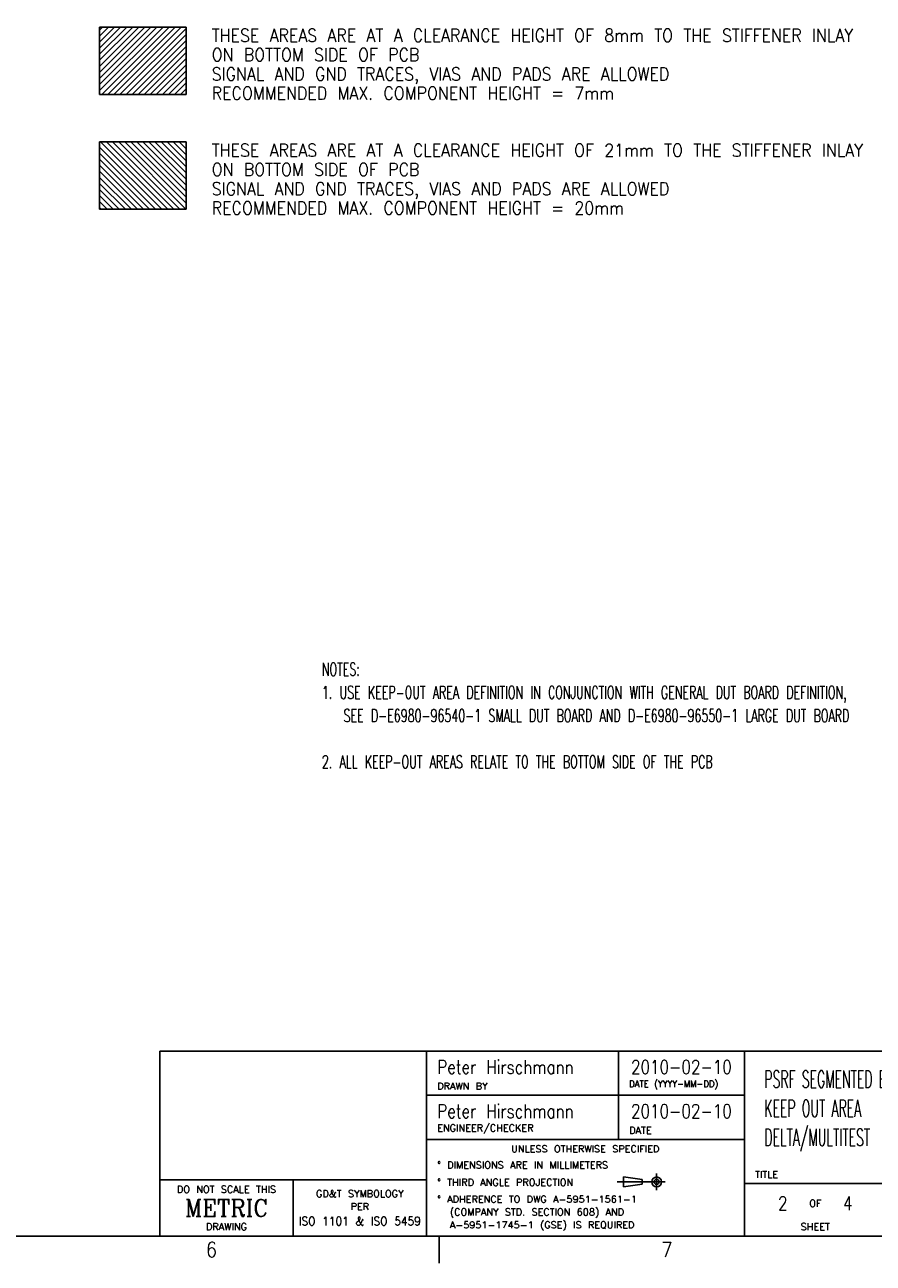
# Model space of a CAD drawing. Header units: inches. Extents: x 0 to 841, y 0 to 594.
# Tile 11 of 13: x 536 to 735, y 0 to 289. Entities that reach past the tile are written whole.
import ezdxf

# ---------------------------------------------------------------- set-up
doc = ezdxf.new("R2010")
doc.units = ezdxf.units.IN
doc.linetypes.add('DOT_CENTER', pattern=[14, 12, -1, 0, -1])
doc.layers.add('1', color=7, linetype='Continuous')
doc.styles.add('CONVERTER_12', font='txt.shx', dxfattribs={"width": 0.63})
doc.styles.add('CONVERTER_15', font='txt.shx', dxfattribs={"width": 0.9})
doc.styles.add('CONVERTER_17', font='txt.shx', dxfattribs={"width": 0.81})
doc.styles.add('CONVERTER_19', font='txt.shx', dxfattribs={"width": 1.035})
doc.styles.add('CONVERTER_20', font='complex.shx', dxfattribs={"width": 0.95})
doc.styles.add('CONVERTER_21', font='complex.shx', dxfattribs={"width": 0.532})

# ---------------------------------------------------------------- blocks, each defined once
blk = doc.blocks.new('front1__3', base_point=(418.97, 352.62))
at = {"layer": '1', "linetype": 'Continuous'}
h = blk.add_hatch(dxfattribs=at)
h.set_pattern_fill('_USER', color=1, angle=45, pattern_type=0)
h.set_pattern_definition([(45, (0, 0), (-0.7071068, 0.7071068), [])])
h.paths.add_polyline_path([(574.09, 272.99), (553.9, 272.99), (553.9, 288.7), (574.09, 288.7)])
h = blk.add_hatch(dxfattribs=at)
h.set_pattern_fill('_USER', color=1, angle=-45, pattern_type=0)
h.set_pattern_definition([(-45, (0, 0), (0.7071068, 0.7071068), [])])
h.paths.add_polyline_path([(574.09, 246.18), (553.9, 246.18), (553.9, 261.88), (574.09, 261.88)])
at = {"layer": '1', "color": 7, "linetype": 'Continuous'}
for p, q in [((553.9, 272.99), (553.9, 288.7)), ((553.9, 288.7), (574.09, 288.7)), ((574.09, 288.7), (574.09, 272.99)), ((574.09, 272.99), (553.9, 272.99)), ((553.9, 261.88), (574.09, 261.88)), ((553.9, 246.18), (553.9, 261.88)), ((574.09, 261.88), (574.09, 246.18)), ((574.09, 246.18), (553.9, 246.18))]:
    blk.add_line(p, q, dxfattribs=at)
at = {"layer": '1', "color": 1, "char_height": 3, "attachment_point": 7, "line_spacing_factor": 0.90036, "style": 'CONVERTER_15'}
for s, insert in [('THESE AREAS ARE AT A CLEARANCE HEIGHT OF 8mm TO THE STIFFENER INLAY\\PON BOTTOM SIDE OF PCB\\PSIGNAL AND GND TRACES, VIAS AND PADS ARE ALLOWED\\PRECOMMENDED MAX. COMPONENT HEIGHT = 7mm', (580.09, 271.77)), ('THESE AREAS ARE AT A CLEARANCE HEIGHT OF 21mm TO THE STIFFENER INLAY\\PON BOTTOM SIDE OF PCB\\PSIGNAL AND GND TRACES, VIAS AND PADS ARE ALLOWED\\PRECOMMENDED MAX. COMPONENT HEIGHT = 20mm', (580.09, 244.95))]:
    blk.add_mtext(s, dxfattribs=dict(at, insert=insert))
blk = doc.blocks.new('2__4', base_point=(418.97, 323.69))
blk.add_blockref('front1__3', (418.97, 352.62))
at = {"layer": '1', "color": 1, "insert": (605.83, 115.6), "char_height": 3, "attachment_point": 7, "line_spacing_factor": 1.080432, "style": 'CONVERTER_12'}
blk.add_mtext('NOTES:\\P1. USE KEEP-OUT AREA DEFINITION IN CONJUNCTION WITH GENERAL DUT BOARD DEFINITION,\\P   SEE D-E6980-96540-1 SMALL DUT BOARD AND D-E6980-96550-1 LARGE DUT BOARD\\P \\P2. ALL KEEP-OUT AREAS RELATE TO THE BOTTOM SIDE OF THE PCB', dxfattribs=at)
blk = doc.blocks.new('rf_stiffener_assy__5', base_point=(418.97, 323.69))
at = {"layer": '1'}
blk.add_blockref('2__4', (418.97, 323.69), dxfattribs=at)
blk = doc.blocks.new('TOP__6', base_point=(413.719, 302.867))
blk.add_blockref('rf_stiffener_assy__5', (418.968, 323.694))
blk = doc.blocks.new('Drawing_Grid_Zones__7', base_point=(6.35, 6.35))
at = {"layer": '1', "color": 4, "linetype": 'Continuous'}
blk.add_line((633.225, 6.35), (633.225, 0), dxfattribs=at)
at = {"layer": '1', "color": 4, "char_height": 3.5, "attachment_point": 5, "line_spacing_factor": 1.080432, "style": 'CONVERTER_15'}
for s, insert in [('6', (580.04375, 3.175)), ('7', (686.40625, 3.175))]:
    blk.add_mtext(s, dxfattribs=dict(at, insert=insert))
blk = doc.blocks.new('A1_Size_Verigy_Frame__9', base_point=(6.35, 6.35))
at = {"color": 7, "linetype": 'Continuous'}
for p, q in [((567.95, 49.54), (567.95, 6.35)), ((567.95, 49.54), (630.26, 49.54)), ((630.26, 49.54), (630.26, 6.35)), ((630.26, 49.54), (834.65, 49.54)), ((704.49, 6.35), (704.49, 49.54)), ((770.75, 18.59), (704.49, 18.59))]:
    blk.add_line(p, q, dxfattribs=at)
at = {"color": 4, "linetype": 'Continuous'}
for p, q in [((675.09, 49.54), (675.09, 28.91)), ((704.49, 39.22), (630.26, 39.22)), ((630.17, 28.91), (704.49, 28.91)), ((567.95, 19.45), (630.26, 19.45)), ((599.1, 19.45), (599.1, 6.35)), ((676.27, 20.16), (680.63, 19.58)), ((676.27, 17.85), (676.27, 20.16)), ((680.63, 18.43), (676.27, 17.85)), ((680.63, 19.58), (680.63, 18.43))]:
    blk.add_line(p, q, dxfattribs=at)
at = {"color": 4, "linetype": 'DOT_CENTER'}
for p, q in [((684, 20.97), (684, 17.04)), ((674.79, 19), (682.04, 19)), ((682.04, 19), (685.96, 19))]:
    blk.add_line(p, q, dxfattribs=at)
at = {"color": 4, "linetype": 'Continuous'}
for radius in [1.15, 0.58]:
    blk.add_circle((684, 19), radius, dxfattribs=at)
at = {"layer": '1', "color": 7, "linetype": 'Continuous'}
blk.add_line((9.35, 6.35), (831.65, 6.35), dxfattribs=at)
at = {"layer": '1'}
blk.add_blockref('Drawing_Grid_Zones__7', (6.35, 6.35), dxfattribs=at)
at = {"color": 3, "line_spacing_factor": 1.020408}
for s, insert, char_height, attachment_point, style in [('Peter Hirschmann', (632.76, 45.83), 3.2, 4, 'CONVERTER_17'), ('2010-02-10', (689.79, 45.83), 3.2, 5, 'CONVERTER_17'), ('PSRF SEGMENTED BRIDGE ADAPTER\\PKEEP OUT AREA\\PDELTA/MULTITEST', (709.15, 35.53), 4, 4, 'CONVERTER_21'), ('Peter Hirschmann', (632.76, 35.51), 3.2, 4, 'CONVERTER_17'), ('2010-02-10', (689.79, 35.51), 3.2, 5, 'CONVERTER_17'), ('2', (713.46, 13.99), 3.2, 5, 'CONVERTER_17'), ('4', (728.66, 13.99), 3.2, 5, 'CONVERTER_17')]:
    blk.add_mtext(s, dxfattribs=dict(at, insert=insert, char_height=char_height, attachment_point=attachment_point, style=style))
at = {"color": 4}
for s, insert, char_height, attachment_point, line_spacing_factor, style in [('DRAWN BY', (632.76, 40.57), 1.6, 7, 1.12545, 'CONVERTER_19'), ('DATE (YYYY-MM-DD)', (677.59, 40.57), 1.6, 7, 1.12545, 'CONVERTER_15'), ('ENGINEER/CHECKER', (632.76, 30.26), 1.6, 7, 1.12545, 'CONVERTER_19'), ('DATE', (677.59, 30.26), 1.6, 7, 1.12545, 'CONVERTER_19'), ('UNLESS OTHERWISE SPECIFIED', (667.33, 27.51), 1.6, 2, 1.12545, 'CONVERTER_19'), ('%%d DIMENSIONS ARE IN MILLIMETERS', (632.76, 23.73), 1.6, 1, 1.12545, 'CONVERTER_19'), ('TITLE', (706.99, 19.94), 1.6, 7, 1.12545, 'CONVERTER_19'), ('DO NOT SCALE THIS', (583.53, 18.05), 1.6, 2, 1.12545, 'CONVERTER_19'), ('%%d THIRD ANGLE PROJECTION', (632.76, 19.69), 1.6, 1, 1.12545, 'CONVERTER_19'), ('METRIC', (583.53, 12.9), 4, 5, 1.320528, 'CONVERTER_20'), ('GD&T SYMBOLOGY', (614.68, 17.05), 1.6, 2, 1.12545, 'CONVERTER_19'), ('%%d ADHERENCE TO DWG A-5951-1561-1\\P  (COMPANY STD. SECTION 608) AND\\P  A-5951-1745-1 (GSE) IS REQUIRED', (632.76, 15.76), 1.6, 1, 1.12545, 'CONVERTER_19'), ('OF', (721.06, 13.99), 1.6, 5, 1.12545, 'CONVERTER_19'), ('PER', (614.68, 14.05), 1.6, 2, 0.90036, 'CONVERTER_19'), ('DRAWING', (583.53, 7.75), 1.6, 8, 1.12545, 'CONVERTER_19'), ('ISO 1101 & ISO 5459', (614.68, 8.85), 2, 8, 0.90036, 'CONVERTER_15'), ('SHEET', (721.06, 7.76), 1.6, 8, 1.12545, 'CONVERTER_19')]:
    blk.add_mtext(s, dxfattribs=dict(at, insert=insert, char_height=char_height, attachment_point=attachment_point, line_spacing_factor=line_spacing_factor, style=style))

msp = doc.modelspace()

# ---------------------------------------------------------------- block references
for name, p in [('A1_Size_Verigy_Frame__9', (6.35, 6.35)), ('TOP__6', (413.72, 302.87))]:
    msp.add_blockref(name, p)

doc.saveas('drawing.dxf')
